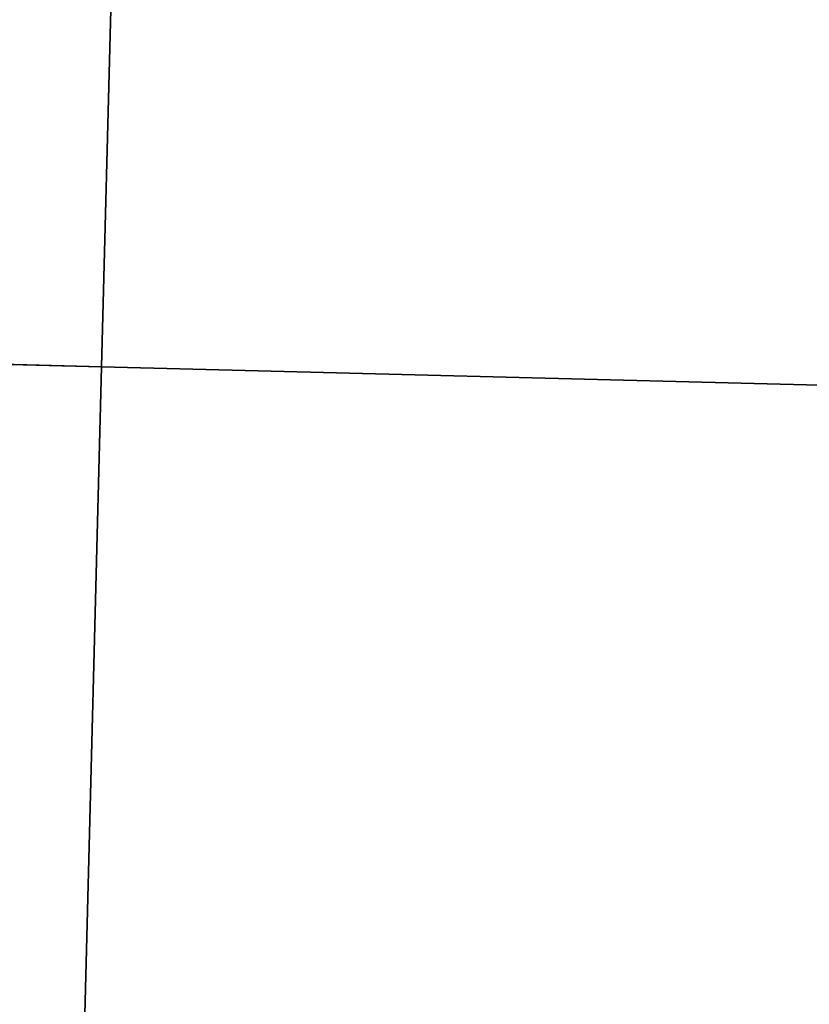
# Model space of a CAD drawing. Header units: metres. Extents: x 232680 to 233262, y 554200 to 554550.
# Tile 160 of 254: x 232760.656 to 232760.972, y 554476.398 to 554476.793. Entities that reach past the tile are written whole.
import ezdxf

# ---------------------------------------------------------------- set-up
doc = ezdxf.new("R2010")
doc.units = ezdxf.units.M
doc.layers.add('ACO constructie 035', color=7, linetype='Continuous', lineweight=35)

# ---------------------------------------------------------------- blocks, each defined once
blk = doc.blocks.new('KT 500-640 (doorsnede)')
at = {"layer": 'ACO constructie 035'}
for p, q in [((0, -0.08661), (0, -0.465)), ((1, -0.08661), (1, -0.465)), ((0, -0.64), (0, -0.465)), ((1, -0.465), (0, -0.465)), ((1, -0.465), (0, -0.465)), ((1, -0.505), (1, -0.465))]:
    blk.add_line(p, q, dxfattribs=at)

msp = doc.modelspace()

# ---------------------------------------------------------------- block references
at = {"xscale": -1, "rotation": 268.5270045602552}
for p in [(232761.1533, 554476.64196), (232761.12759, 554475.64229)]:
    msp.add_blockref('KT 500-640 (doorsnede)', p, dxfattribs=at)

doc.saveas('drawing.dxf')
